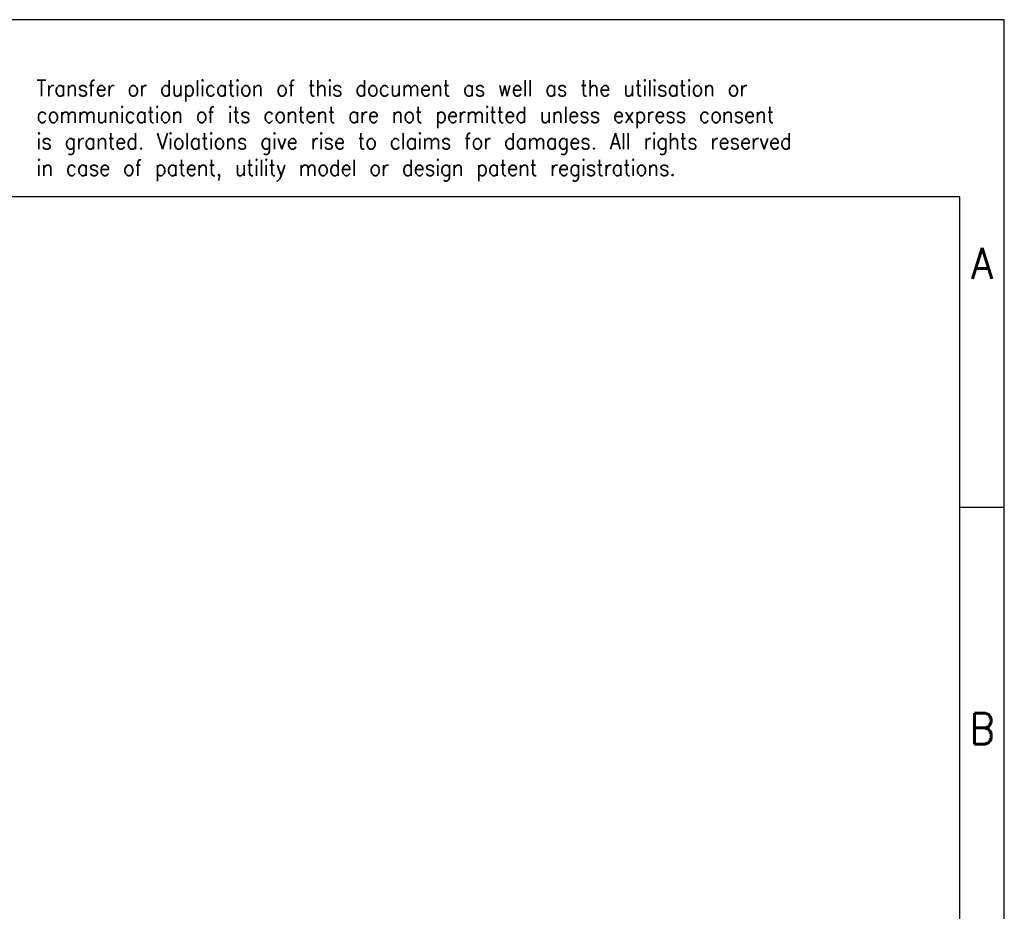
# Model space of a CAD drawing. Header units: millimetres. Extents: x -105 to 192, y -71 to 139.
# Tile 42 of 42: x 81 to 192, y 39 to 139. Entities that reach past the tile are written whole.
import ezdxf

# ---------------------------------------------------------------- set-up
doc = ezdxf.new("R2010")
doc.units = ezdxf.units.MM
doc.header["$LTSCALE"] = 1.5
doc.layers.add('1', color=7, linetype='CONTINUOUS')
doc.styles.add('CONVERTER_11', font='txt.shx', dxfattribs={"width": 0.9})

msp = doc.modelspace()

# ---------------------------------------------------------------- linework, layer by layer
at = {"layer": '1', "color": 2, "linetype": 'Continuous'}
for p, q in [((192.084, 139.397), (43.584, 139.397)), ((192.084, 84.397), (192.084, 139.397)), ((187.084, 84.397), (192.084, 84.397)), ((192.084, 34.397), (192.084, 84.397))]:
    msp.add_line(p, q, dxfattribs=at)
at = {"layer": '1', "color": 6, "linetype": 'Continuous'}
for p, q in [((187.084, 119.397), (-99.916, 119.397)), ((187.084, 84.397), (187.084, 119.397)), ((187.084, 34.397), (187.084, 84.397))]:
    msp.add_line(p, q, dxfattribs=at)

# ---------------------------------------------------------------- texts
at = {"layer": '1', "color": 3, "insert": (82.942, 121.188), "char_height": 1.8, "attachment_point": 7, "line_spacing_factor": 0.996399, "style": 'CONVERTER_11'}
msp.add_mtext('Transfer or duplication of this document as well as the utilisation or\\Pcommunication of its content are not permitted unless express consent\\Pis granted. Violations give rise to claims for damages. All rights reserved\\Pin case of patent, utility model or design patent registrations.', dxfattribs=at)
at = {"layer": '1', "color": 7, "char_height": 3.5, "attachment_point": 5, "line_spacing_factor": 1.20048, "style": 'CONVERTER_11'}
for s, insert in [('A', (189.584, 111.897)), ('B', (189.584, 59.397))]:
    msp.add_mtext(s, dxfattribs=dict(at, insert=insert))

doc.saveas('drawing.dxf')
